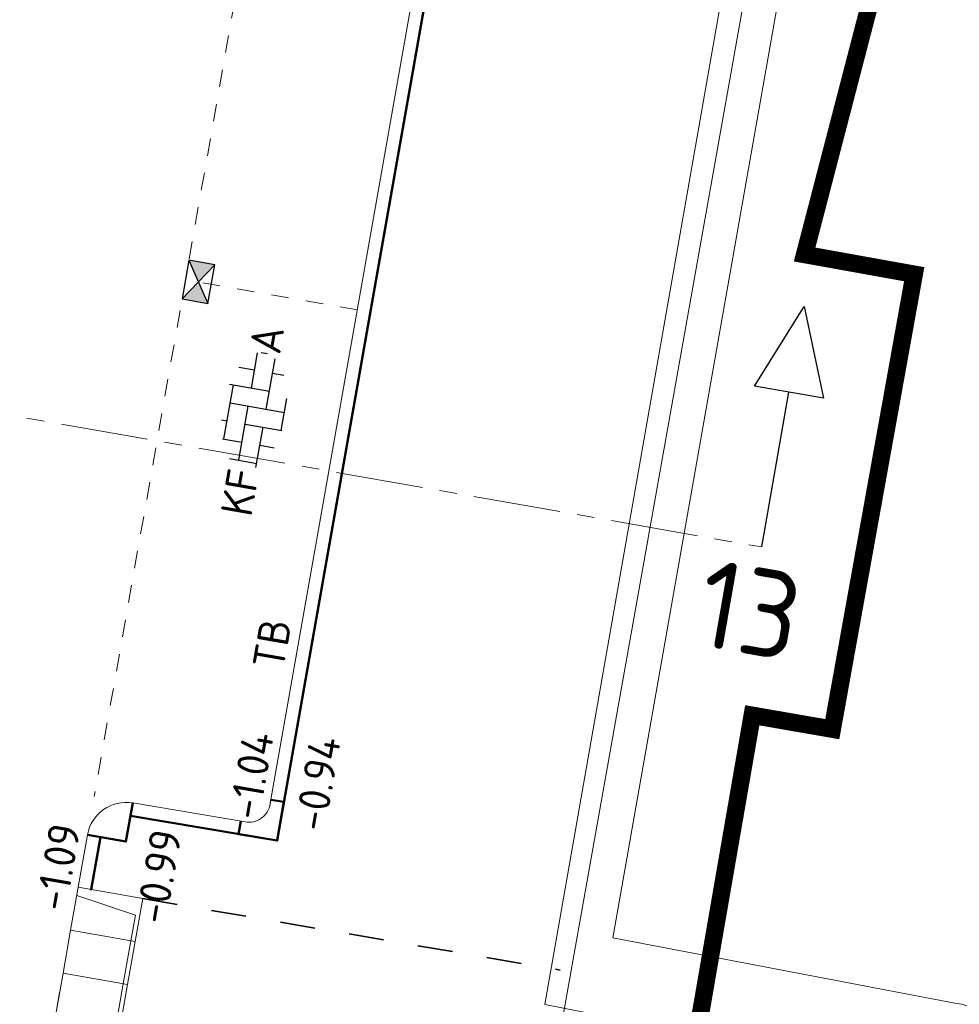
# Model space of a CAD drawing. Header units: metres. Extents: x 2514 to 227642, y 1683 to 852646.
# Tile 100 of 256: x 113813 to 113824, y 426234 to 426245. Entities that reach past the tile are written whole.
import ezdxf
from ezdxf.enums import TextEntityAlignment as Align
from ezdxf.lldxf.tags import DXFTag

# ---------------------------------------------------------------- set-up
doc = ezdxf.new("R2010")
doc.units = ezdxf.units.M
for name, pattern in [('VW-1-1_STREEP', [2, 1, -1]), ('XX-CENTER', [8, 5, -1, 1, -1]), ('ZZ-HIDDEN-SO', [4, 2, -2])]:
    doc.linetypes.add(name, pattern=pattern)
doc.layers.get('Defpoints').update_dxf_attribs({"color": 244, "lineweight": 35})
for name, color, linetype, lineweight in [('B-WE-KG-GRENS_PERCEEL-GV', 252, 'KG-PERCEEL', 18), ('B-WE-VH-VERHARDING_BETONSTRAATSTEEN-GV', 252, 'Continuous', 18), ('B-WE-VH-VERHARDING_OPEN-GV', 252, 'Continuous', 18), ('N-WE-KG-WERKGRENS-G', 7, 'XX-CENTER', 35), ('N-WE-RI-HWA_KOLK-S', 150, 'Continuous', 25), ('N-WE-VH-KANTOPSLUITING-T18', 1, 'Continuous', 18), ('N-WE-VH-KANTOPSLUITING_ACHTERKANTBAND-G', 1, 'Continuous', 50), ('N-WE-VH-KANTOPSLUITING_ELEMENT_INRIT-S', 2, 'Continuous', 9), ('N-WE-VH-KANTOPSLUITING_TROTTOIRBAND_130 150-G', 2, 'Continuous', 13), ('N-WE-VH-M', 7, 'Continuous', 18), ('N-WE-VH-MATERIAALGRENS-G', 7, 'ZZ-HIDDEN-SO', 35), ('N-WE-VH-NAP-T18', 1, 'Continuous', 18), ('N-WE-VH-VERHARDING_BETONSTRAATSTEEN-S', 1, 'Continuous', 25), ('N-WE-VH-VERHARDING_STRAATBAKSTEEN-S', 1, 'Continuous', 5), ('N-WE-VW-MARKERING_LANGS_STREEP_11_010-G', 7, 'VW-1-1_STREEP', 13), ('X-XX-AL-VERWIJZING-S', 7, 'Continuous', 25), ('X-XX-AL-VERWIJZING_DOORSNEDE-G', 7, 'XX-CENTER', 18)]:
    doc.layers.add(name, color=color, linetype=linetype, lineweight=lineweight)
doc.styles.add('ISO', font='NLCS-ISO.ttf')
doc.styles.add('NLCS-ISO', font='NLCS-ISO.ttf', dxfattribs={"height": 1.8})
doc.styles.add('NLCS-ISO-M200-T18', font='NLCS-ISO.ttf', dxfattribs={"height": 0.36})
doc.styles.get("Standard").update_dxf_attribs({"font": 'romans'})
tags = doc.linetypes.add('KG-PERCEEL', pattern='A,5.5,-2,["P",Standard,S=1.8,R=0,X=-0.5,Y=-0.9],-2,5.5,-2,[5,NLCS.SHX,S=0.75,R=0,X=0,Y=0],-2', length=19).pattern_tags.tags
tags[6] = DXFTag(74, 10)
doc.dimstyles.new('NLCS-M200-T18-PIJL_L2_H1', dxfattribs={"dimscale": 0.2, "dimtxt": 2.5, "dimasz": 1.8, "dimexe": 2, "dimexo": 2, "dimgap": 0.7, "dimtad": 1, "dimzin": 0, "dimdsep": 46, "dimtxsty": 'NLCS-ISO-M200-T18', "dimcen": 0, "dimdle": 2, "dimclrd": 256, "dimclre": 256, "dimclrt": 1, "dimadec": 1, "dimazin": 0, "dimtfac": 1, "dimtdec": 3, "dimtofl": 0, "dimtmove": 0, "dimatfit": 3, "dimfxl": 2, "dimfxlon": 1, "dimtfillclr": 256, "dimtolj": 1, "dimtzin": 0, "dimlwd": -1, "dimlwe": -1, "dimarcsym": 0})

# ---------------------------------------------------------------- blocks, each defined once
blk = doc.blocks.new('SVH-BSS_KEIFORMAAT_ELLEBOOG_KL-SO-flat-49')
at = {"layer": 'N-WE-VH-VERHARDING_BETONSTRAATSTEEN-S', "ltscale": 0.2}
for p, q in [((-0.032, 0.265), (0.039, 0.667)), ((0.082, 0.672), (0.152, 0.659)), ((0.139, 0.022), (0.24, 0.598)), ((-0.177, 0.504), (0.005, 0.472)), ((0.212, 0.436), (0.339, 0.413)), ((-0.348, -0.319), (-0.238, 0.302)), ((-0.284, 0.31), (0.175, 0.229)), ((0.309, -0.221), (0.374, 0.144)), ((-0.275, 0.095), (0.346, -0.014)), ((-0.177, -0.562), (-0.068, 0.058)), ((-0.373, -0.101), (-0.311, -0.112)), ((-0.104, -0.148), (0.316, -0.222)), ((0.021, -0.645), (0.102, -0.185)), ((-0.361, -0.317), (-0.141, -0.355)), ((0.066, -0.392), (0.231, -0.421)), ((-0.282, -0.544), (0.03, -0.599))]:
    blk.add_line(p, q, dxfattribs=at)
at = {"layer": 'N-WE-VH-VERHARDING_BETONSTRAATSTEEN-S', "style": 'NLCS-ISO'}
blk.add_attdef('KLEUR', text='', height=0.36, rotation=80.0136, dxfattribs=at).set_placement((0.118, 0.669), align=Align.MIDDLE_LEFT)
at = {"layer": 'N-WE-VH-VERHARDING_BETONSTRAATSTEEN-S', "style": 'NLCS-ISO', "flags": 1}
blk.add_attdef('FUNCTIE', text='', height=0.36, rotation=80.0136, dxfattribs=at).set_placement((0.71, -0.101), align=Align.MIDDLE_CENTER)
at = {"layer": 'N-WE-VH-VERHARDING_BETONSTRAATSTEEN-S', "style": 'NLCS-ISO'}
blk.add_attdef('FORMAAT', text='', height=0.36, rotation=80.0136, dxfattribs=at).set_placement((-0.118, -0.669), align=Align.MIDDLE_RIGHT)
blk = doc.blocks.new('*D465')
at = {"layer": 'Defpoints', "color": 0, "transparency": 16777216}
for p in [(113813.526, 426233.411), (113813.236, 426231.762), (113806.008, 426225.322)]:
    blk.add_point(p, dxfattribs=at)
at = {"layer": 'N-WE-VH-M', "transparency": 16777216}
for p, q in [((113807.546, 426234.058), (113807.685, 426234.846)), ((113807.97, 426234.389), (113813.171, 426233.473)), ((113813.457, 426233.017), (113813.595, 426233.805))]:
    blk.add_line(p, q, dxfattribs=at)
for points in [[(113807.98, 426234.448), (113807.959, 426234.33), (113807.615, 426234.452)], [(113813.182, 426233.532), (113813.161, 426233.414), (113813.526, 426233.411)]]:
    blk.add_solid(points, dxfattribs=at)
at = {"layer": 'N-WE-VH-M', "color": 1, "transparency": 16777216, "insert": (113810.626, 426234.246), "char_height": 0.36, "attachment_point": 5, "rotation": 350.0136, "style": 'NLCS-ISO-M200-T18'}
blk.add_mtext('\\A1;6.00', dxfattribs=at)
blk = doc.blocks.new('N-SVH-INRITELEMENT_130 150_180X750X500_MIDDEN')
for p, q in [((0, 0), (0, 0.75)), ((0.5, 0.75), (0, 0.75)), ((0.5, 0.7), (0, 0.7)), ((0.5, 0), (0.5, 0.75)), ((0.5, 0), (0, 0))]:
    blk.add_line(p, q)
blk = doc.blocks.new('N-SVH-INRITELEMENT_130 150_180X750X500_LINKS')
for p, q in [((0, 0), (0, 0.75)), ((0, 0.75), (0.5, 0.75)), ((0.095, 0), (0.2, 0.7)), ((0.2, 0.7), (0.5, 0.7)), ((0.5, 0), (0.5, 0.75)), ((0, 0), (0.5, 0))]:
    blk.add_line(p, q)
blk = doc.blocks.new('N-SRI-KOLK_STRAAT_450X300-SO')
h = blk.add_hatch(color=256)
h.dxf.hatch_style = 1
h.paths.add_polyline_path([(0, 0.75), (-1.125, 1.5), (-1.125, 0)])
h.paths.add_polyline_path([(1.125, 1.5), (0, 0.75), (1.125, 0)])
for p, q in [((-1.125, 0), (1.125, 1.5)), ((1.125, 0), (-1.125, 1.5))]:
    blk.add_line(p, q)
at = {"flags": 128}
blk.add_lwpolyline([(-1.125, 0), (1.125, 0), (1.125, 1.5), (-1.125, 1.5)], close=True, dxfattribs=at)
blk = doc.blocks.new('SAL-VERWIJZING_DOORSNEDE_BOVEN-SO')
for p, q in [((-2, 9), (0, 14)), ((0, 14), (2, 9)), ((2, 9), (-2, 9)), ((0, 0), (0, 9))]:
    blk.add_line(p, q)
at = {"lineweight": 50, "style": 'NLCS-ISO'}
blk.add_attdef('...', text='', height=5, dxfattribs=at).set_placement((-0.053, -1.188), align=Align.TOP_CENTER)
blk = doc.blocks.new('hoekblok inw. 25')
at = {"layer": 'N-WE-VH-KANTOPSLUITING_ACHTERKANTBAND-G', "ltscale": 0.2, "flags": 128}
blk.add_lwpolyline([(-0.45, 0.15), (-0.45, 0), (0, 0), (0, 0.45), (-0.15, 0.45)], dxfattribs=at)
at = {"layer": 'N-WE-VH-KANTOPSLUITING_TROTTOIRBAND_130 150-G', "ltscale": 0.2, "flags": 128}
blk.add_lwpolyline([(-0.15, 0.45), (-0.15, 0.4, -0.414214), (-0.4, 0.15), (-0.45, 0.15)], format="xyb", dxfattribs=at)

msp = doc.modelspace()

# ---------------------------------------------------------------- linework, layer by layer
at = {"layer": 'B-WE-KG-GRENS_PERCEEL-GV', "ltscale": 0.2}
msp.add_lwpolyline([(113806.766, 426245.856), (113804.734, 426234.285), (113802.596, 426222.108), (113816.888, 426219.635), (113829.686, 426291.517), (113835.15, 426312.433)], dxfattribs=at)
at = {"layer": 'B-WE-VH-VERHARDING_BETONSTRAATSTEEN-GV'}
msp.add_lwpolyline([(113828.532, 426259.257), (113824.447, 426260.013), (113819.933, 426234.429), (113823.852, 426233.679), (113823.93, 426233.67), (113824.005, 426233.647), (113824.075, 426233.612), (113824.139, 426233.566), (113824.194, 426233.51), (113824.238, 426233.445), (113824.271, 426233.374), (113824.304, 426233.224), (113828.974, 426259.54), (113828.934, 426259.471), (113828.884, 426259.409), (113828.825, 426259.357), (113828.757, 426259.315), (113828.686, 426259.283), (113828.61, 426259.264)], close=True, dxfattribs=at)
at = {"layer": 'B-WE-VH-VERHARDING_OPEN-GV'}
for points in [[(113823.959, 426261.047), (113819.156, 426233.663), (113823.716, 426232.768), (113823.792, 426232.754), (113823.869, 426232.753), (113823.945, 426232.765)], [(113823.93, 426233.67), (113823.852, 426233.679), (113819.933, 426234.429), (113824.447, 426260.013)]]:
    msp.add_lwpolyline(points, dxfattribs=at)
at = {"layer": 'N-WE-KG-WERKGRENS-G', "ltscale": 0.5, "const_width": 0.2, "flags": 128}
msp.add_lwpolyline([(113539.652, 426425.541), (113533.034, 426426.579), (113512.978, 426310.885), (113509.106, 426305.095), (113507.039, 426292.73), (113504.728, 426279.396), (113497.949, 426267.392), (113491.721, 426263.905), (113496.136, 426256.365), (113502.435, 426260.053, -0.182232), (113509.838, 426261.318, -0.126544), (113516.642, 426258.09), (113523.828, 426262.829), (113521.668, 426266.104), (113525.98, 426265.334), (113539.291, 426339.571), (113541.863, 426353.106), (113543.716, 426365.72), (113550.178, 426401.905), (113551.547, 426409.78), (113574.553, 426405.734), (113573.157, 426397.506), (113607.198, 426391.573), (113606.914, 426389.946), (113619.162, 426387.845), (113613.609, 426356.275), (113601.182, 426358.276), (113600.845, 426356.182), (113597.954, 426356.648), (113593.562, 426350.547), (113574.97, 426354.003), (113574.327, 426350.546), (113615.634, 426343.691), (113593.57, 426263.699, 0.356973), (113596.583, 426256.89), (113595.271, 426248.698), (113599.487, 426248.023), (113601.054, 426254.868), (113602.72, 426255.869), (113636.901, 426249.843), (113711.239, 426237.251), (113711.078, 426236.35), (113716.526, 426235.533), (113716.685, 426236.595), (113718.512, 426236.321), (113734.103, 426277.353), (113735.865, 426278.617), (113776.182, 426271.575), (113774.564, 426262.996), (113804.256, 426258), (113798.274, 426223.759), (113796.469, 426212.743), (113816.717, 426209.189), (113821.532, 426236.979), (113822.449, 426236.82), (113823.388, 426242.034), (113822.132, 426242.26), (113830.108, 426272.94), (113832.685, 426287.571), (113850.983, 426284.543), (113878.799, 426279.99), (113865.198, 426203.132), (113884.246, 426200.097), (113884.458, 426196.374), (113883.446, 426190.397), (113921.214, 426183.978), (113921.482, 426185.328), (113923.778, 426184.872), (113926.223, 426198.093), (113928.449, 426210.745), (113964.907, 426204.42), (113960.406, 426178.602), (113963.561, 426178.134), (113967.734, 426203.401), (113997.515, 426198.193), (113998.702, 426198.006), (113998.957, 426199.616), (114022.375, 426195.633), (114018.261, 426170.621), (114024.177, 426169.647), (114029.085, 426200.395), (114026.448, 426200.718), (114031.499, 426230.088), (114054.44, 426226.248), (114057.477, 426225.696), (114056.841, 426222.197), (114059.961, 426221.626), (114065.65, 426244.354), (114035.59, 426249.218), (114041.184, 426283.399), (114056.073, 426280.709), (114056.721, 426283.698), (114042.185, 426286.164), (114046.915, 426313.16), (114065.34, 426310.078), (114066.402, 426316.804), (114058.916, 426317.879), (114056.3, 426327.344), (114067.79, 426392.772), (114039.145, 426397.909), (113967.805, 426410.127), (113958.58, 426362.909), (114027.859, 426351.392), (114036.556, 426349.826), (114034.317, 426336.794), (114032.043, 426337.194), (114031.497, 426333.947), (114035.343, 426333.283), (114031.409, 426310.162), (113989.982, 426317.452), (113994.21, 426340.55), (114008.87, 426338.023), (114009.525, 426341.433), (113875.208, 426365.513)], format="xyb", dxfattribs=at)
at = {"layer": 'N-WE-VH-KANTOPSLUITING_ACHTERKANTBAND-G', "ltscale": 0.2}
for points in [[(113819.247, 426253.457), (113816.086, 426235.543), (113814.407, 426235.827)], [(113813.914, 426235.609), (113814.355, 426235.532), (113814.433, 426235.975)], [(113814.062, 426235.583), (113813.956, 426234.982), (113813.956, 426234.982)]]:
    msp.add_lwpolyline(points, dxfattribs=at)
at = {"layer": 'N-WE-VH-KANTOPSLUITING_TROTTOIRBAND_130 150-G', "ltscale": 0.2}
msp.add_lwpolyline([(113819.099, 426253.483), (113816.005, 426235.947)], dxfattribs=at)
msp.add_lwpolyline([(113815.72, 426235.757), (113814.433, 426235.975, 0.412154), (113813.914, 426235.609), (113813.808, 426235.008), (113813.808, 426235.008)], format="xyb", dxfattribs=at)
at = {"layer": 'N-WE-VH-MATERIAALGRENS-G', "ltscale": 0.2}
msp.add_lwpolyline([(113814.547, 426234.878), (113819.33, 426234.059)], dxfattribs=at)
at = {"layer": 'N-WE-VW-MARKERING_LANGS_STREEP_11_010-G', "ltscale": 0.2}
for p, q in [((113818.173, 426259.74), (113813.992, 426236.049)), ((113817.007, 426241.624), (113815.037, 426241.972))]:
    msp.add_line(p, q, dxfattribs=at)
at = {"layer": 'X-XX-AL-VERWIJZING_DOORSNEDE-G', "ltscale": 0.2, "flags": 128}
msp.add_lwpolyline([(113804.159, 426241.975), (113821.642, 426238.908)], dxfattribs=at)

# ---------------------------------------------------------------- block references
at = {"rotation": 350.3955771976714}
msp.add_blockref('hoekblok inw. 25', (113816.089, 426235.542), dxfattribs=at)
at = {"layer": 'N-WE-RI-HWA_KOLK-S', "ltscale": 0.2, "xscale": 0.2, "yscale": 0.2, "zscale": 0.2, "rotation": 259.99242703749}
msp.add_blockref('N-SRI-KOLK_STRAAT_450X300-SO', (113815.037, 426241.972), dxfattribs=at)
at = {"layer": 'N-WE-VH-KANTOPSLUITING_ELEMENT_INRIT-S', "ltscale": 0.2, "rotation": 259.9924270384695}
for name, p in [('N-SVH-INRITELEMENT_130 150_180X750X500_LINKS', (113813.808, 426235.008)), ('N-SVH-INRITELEMENT_130 150_180X750X500_MIDDEN', (113813.721, 426234.515)), ('N-SVH-INRITELEMENT_130 150_180X750X500_MIDDEN', (113813.635, 426234.023))]:
    msp.add_blockref(name, p, dxfattribs=at)
at = {"layer": 'N-WE-VH-VERHARDING_STRAATBAKSTEEN-S', "ltscale": 0.2}
msp.add_blockref('SVH-BSS_KEIFORMAAT_ELLEBOOG_KL-SO-flat-49', (113815.824, 426240.465), dxfattribs=at).add_auto_attribs({'FORMAAT': 'KF', 'KLEUR': 'A'})
at = {"layer": 'X-XX-AL-VERWIJZING-S', "ltscale": 0.2, "xscale": 0.2, "yscale": 0.2, "zscale": 0.2, "rotation": 350.0500476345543}
msp.add_blockref('SAL-VERWIJZING_DOORSNEDE_BOVEN-SO', (113821.642, 426238.908), dxfattribs=at).add_auto_attribs({'...': '13'})

# ---------------------------------------------------------------- texts
at = {"layer": 'N-WE-VH-KANTOPSLUITING-T18', "style": 'NLCS-ISO-M200-T18'}
msp.add_text('TB', height=0.36, rotation=80.1086, dxfattribs=at).set_placement((113816.158, 426237.491))
at = {"layer": 'N-WE-VH-NAP-T18', "style": 'ISO'}
for s, p in [('-1.04', (113815.881, 426235.766)), ('-0.94', (113816.635, 426235.634)), ('-1.09', (113813.667, 426234.719)), ('-0.99', (113814.813, 426234.571))]:
    msp.add_text(s, height=0.36, rotation=80.1086, dxfattribs=at).set_placement(p)

# ---------------------------------------------------------------- dimensions: what is measured, and where the dimension line sits
at = {"layer": 'N-WE-VH-M'}
dim = msp.add_linear_dim(base=(113813.526, 426233.411), p1=(113806.008, 426225.322), p2=(113813.236, 426231.762), angle=350.0136, dimstyle='NLCS-M200-T18-PIJL_L2_H1', override={"dimclrt": 1}, dxfattribs=at)
dim.commit()
dim.dimension.update_dxf_attribs({"geometry": '*D465', "text_midpoint": (113810.626, 426234.246)})

doc.saveas('drawing.dxf')
